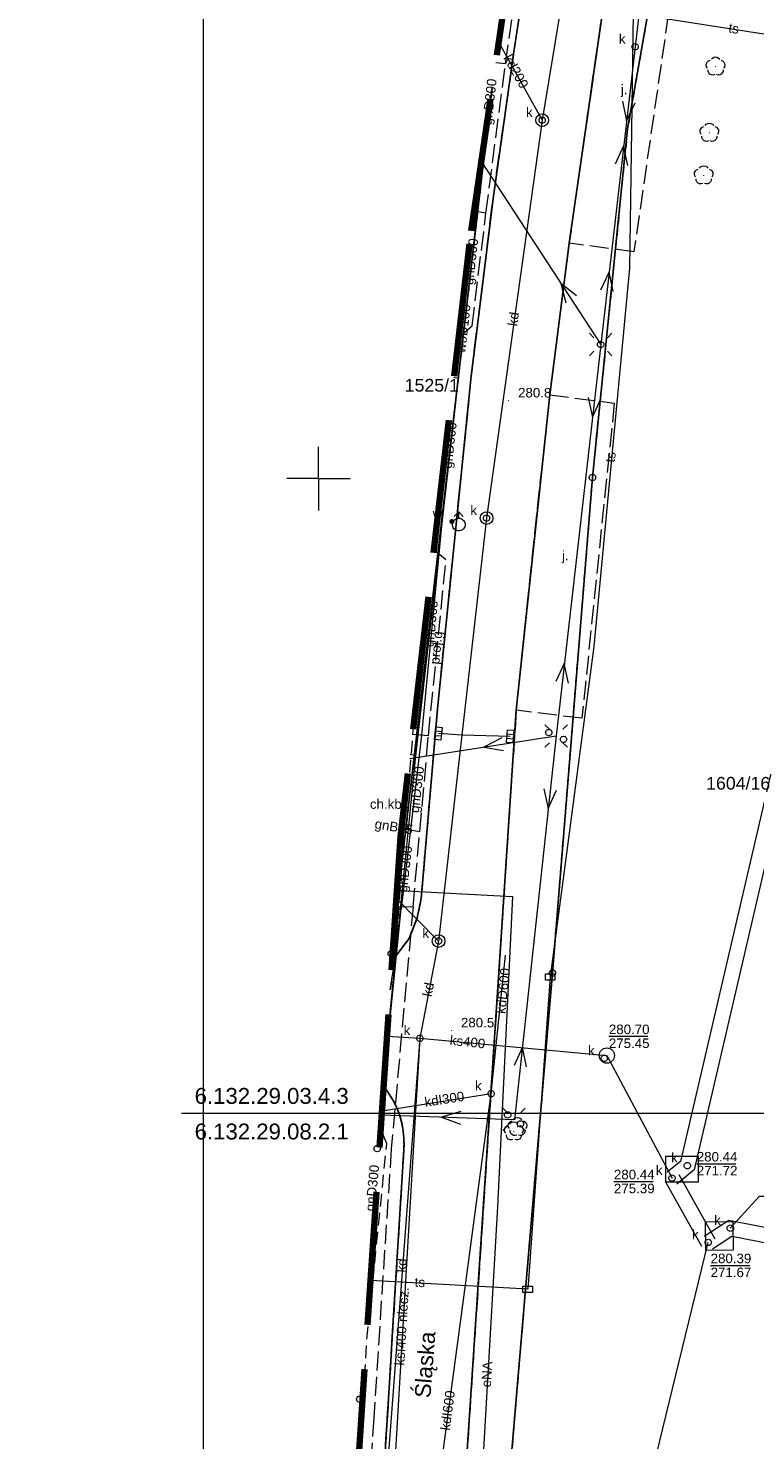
# Model space of a CAD drawing. Extents: x 0 to 6569664, y 0 to 5584502.
# Tile 6 of 64: x 6568227 to 6568284, y 5583974 to 5584085. Entities that reach past the tile are written whole.
import ezdxf
from ezdxf.enums import TextEntityAlignment as Align

# ---------------------------------------------------------------- set-up
doc = ezdxf.new("R2010")
doc.units = 0
doc.header["$PDSIZE"] = 0.75
for name, pattern in [('GAK', [3.5, 2, -0.7, 0.1, -0.7]), ('PRZER1-1', [1, 0.5, -0.5]), ('PRZER2-1', [1.5, 1, -0.5]), ('PRZER3-1', [2, 1.5, -0.5])]:
    doc.linetypes.add(name, pattern=pattern)
doc.layers.get('0').update_dxf_attribs({"linetype": 'CONTINUOUS'})
doc.layers.get('Defpoints').update_dxf_attribs({"linetype": 'CONTINUOUS'})
for name, color, linetype, lineweight in [('EGDE', 7, 'CONTINUOUS', 18), ('EGDE_O', 7, 'CONTINUOUS', 18), ('EGPG', 7, 'CONTINUOUS', 18), ('GELULI_O', 7, 'CONTINUOUS', 18), ('GUPPRZ_O', 7, 'CONTINUOUS', 18), ('OTKC', 7, 'CONTINUOUS', 18), ('OTKC_O', 7, 'CONTINUOUS', 18), ('OTKJ', 7, 'CONTINUOUS', 18), ('OTKJ_O', 7, 'CONTINUOUS', 18), ('OTKK', 7, 'CONTINUOUS', 25), ('OTRN', 7, 'CONTINUOUS', 13), ('OTRN_O', 7, 'CONTINUOUS', 13), ('ramka sekcji', 7, 'CONTINUOUS', 18), ('siec', 7, 'GAK', 70), ('SUEO', 7, 'CONTINUOUS', 18), ('SUPK', 7, 'CONTINUOUS', 18), ('SUPW', 7, 'CONTINUOUS', 18), ('SUPW_O', 7, 'CONTINUOUS', 18), ('zakres', 6, 'PRZER3-1', 106)]:
    doc.layers.add(name, color=color, linetype=linetype, lineweight=lineweight)
for name, color, linetype, lineweight, true_color in [('EGUG', 7, 'CONTINUOUS', 18, 0x008000), ('OTZL', 7, 'CONTINUOUS', 18, 0x008000), ('SUEP', 1, 'CONTINUOUS', 18, 0xff0000), ('SUEP_O', 1, 'CONTINUOUS', 18, 0xff0000), ('SUGP', 7, 'CONTINUOUS', 18, 0xbfbf00), ('SUGP_O', 7, 'CONTINUOUS', 18, 0xbfbf00), ('SUKK', 7, 'CONTINUOUS', 18, 0x803300), ('SUKP', 7, 'CONTINUOUS', 18, 0x803300), ('SUKP_O', 7, 'CONTINUOUS', 18, 0x803300), ('SUKS', 7, 'CONTINUOUS', 18, 0x803300), ('SUKS_O', 7, 'CONTINUOUS', 18, 0x803300), ('SUTP', 7, 'CONTINUOUS', 18, 0xff9100), ('SUTP_O', 7, 'CONTINUOUS', 18, 0xff9100), ('SUWH', 5, 'CONTINUOUS', 18, 0x0000ff), ('SUWP', 5, 'CONTINUOUS', 18, 0x0000ff), ('SUWP_O', 5, 'CONTINUOUS', 18, 0x0000ff), ('SUWW', 5, 'CONTINUOUS', 18, 0x0000ff), ('SUWW_O', 5, 'CONTINUOUS', 18, 0x0000ff)]:
    doc.layers.add(name, color=color, linetype=linetype, lineweight=lineweight, true_color=true_color)
doc.styles.add('Arial', font='arial.ttf')
doc.styles.add('GEO-INFO', font='arial.ttf')
doc.dimstyles.get("Standard").update_dxf_attribs({"dimtxt": 0.18, "dimasz": 0.18, "dimexe": 0.18, "dimexo": 0.0625, "dimgap": 0.09, "dimtad": 0, "dimtih": 1, "dimtoh": 1, "dimdec": 4, "dimzin": 0, "dimdsep": 46, "dimtxsty": 'Standard', "dimcen": 0.09, "dimadec": 0, "dimazin": 0, "dimtfac": 1, "dimtdec": 4, "dimtofl": 0, "dimtmove": 0, "dimatfit": 3, "dimfxl": 0, "dimtolj": 1, "dimtzin": 0, "dimarcsym": 0})

# ---------------------------------------------------------------- blocks, each defined once
blk = doc.blocks.new('D_GSPRDL1')
blk.add_hatch(color=0).paths.add_polyline_path([(0, -0.045), (0.013906, -0.042798), (0.02645, -0.036406), (0.036406, -0.02645), (0.042798, -0.013906), (0.045, 0), (0.042798, 0.013906), (0.036406, 0.02645), (0.02645, 0.036406), (0.013906, 0.042798), (0, 0.045), (-0.013906, 0.042798), (-0.02645, 0.036406), (-0.036406, 0.02645), (-0.042798, 0.013906), (-0.045, 0), (-0.042798, -0.013906), (-0.036406, -0.02645), (-0.02645, -0.036406), (-0.013906, -0.042798)])
at = {"color": 0}
for points in [[(-0.635969, -0.134326), (-0.70458, -0.024001), (-0.731429, 0.103115), (-0.713292, 0.231763), (-0.652348, 0.346501), (-0.55591, 0.433559), (-0.435555, 0.482485)], [(-0.324277, 0.563333), (-0.240553, 0.662679), (-0.127956, 0.727494), (0, 0.75), (0.127956, 0.727494), (0.240553, 0.662679), (0.324277, 0.563333)], [(0.435555, 0.482485), (0.55591, 0.433559), (0.652348, 0.346501), (0.713292, 0.231763), (0.731429, 0.103115), (0.70458, -0.024001), (0.635969, -0.134326)], [(-0.068773, -0.646351), (-0.194901, -0.677512), (-0.324092, -0.663766), (-0.440839, -0.606763), (-0.531129, -0.513345), (-0.584125, -0.394725), (-0.593465, -0.265141)], [(0.593465, -0.265141), (0.584125, -0.394725), (0.531129, -0.513345), (0.440839, -0.606763), (0.324092, -0.663766), (0.194901, -0.677512), (0.068773, -0.646351)]]:
    blk.add_lwpolyline(points, dxfattribs=at)
blk = doc.blocks.new('D_GSPWPN1')
blk.add_hatch(color=0).paths.add_polyline_path([(-0.045, 0), (-0.043467, -0.011647), (-0.038971, -0.0225), (-0.03182, -0.03182), (-0.0225, -0.038971), (-0.011647, -0.043467), (0, -0.045), (0.011647, -0.043467), (0.0225, -0.038971), (0.03182, -0.03182), (0.038971, -0.0225), (0.043467, -0.011647), (0.045, 0), (0.043467, 0.011647), (0.038971, 0.0225), (0.03182, 0.03182), (0.0225, 0.038971), (0.011647, 0.043467), (0, 0.045), (-0.011647, 0.043467), (-0.0225, 0.038971), (-0.03182, 0.03182), (-0.038971, 0.0225), (-0.043467, 0.011647)])
blk = doc.blocks.new('D_GUPIKP1_3')
at = {"color": 0}
blk.add_lwpolyline([(0.375, -0.25), (-0.375, -0.25), (-0.375, 0.25), (0.375, 0.25)], close=True, dxfattribs=at)
blk = doc.blocks.new('D_GUPWZA1')
blk.add_hatch(color=0).paths.add_polyline_path([(-0.2, 0), (-0.193185, -0.051764), (-0.173205, -0.1), (-0.141421, -0.141421), (-0.1, -0.173205), (-0.051764, -0.193185), (0, -0.2), (0.051764, -0.193185), (0.1, -0.173205), (0.141421, -0.141421), (0.173205, -0.1), (0.193185, -0.051764), (0.2, 0), (0.193185, 0.051764), (0.173205, 0.1), (0.141421, 0.141421), (0.1, 0.173205), (0.051764, 0.193185), (0, 0.2), (-0.051764, 0.193185), (-0.1, 0.173205), (-0.141421, 0.141421), (-0.173205, 0.1), (-0.193185, 0.051764)])
blk = doc.blocks.new('D_GUPIWZ1_1')
at = {"color": 0}
blk.add_lwpolyline([(0, 0.25), (0.064705, 0.241481), (0.125, 0.216506), (0.176777, 0.176777), (0.216506, 0.125), (0.241481, 0.064705), (0.25, 0), (0.241481, -0.064705), (0.216506, -0.125), (0.176777, -0.176777), (0.125, -0.216506), (0.064705, -0.241481), (0, -0.25), (-0.064705, -0.241481), (-0.125, -0.216506), (-0.176777, -0.176777), (-0.216506, -0.125), (-0.241481, -0.064705), (-0.25, 0), (-0.241481, 0.064705), (-0.216506, 0.125), (-0.176777, 0.176777), (-0.125, 0.216506), (-0.064705, 0.241481)], close=True, dxfattribs=at)
blk = doc.blocks.new('D_GUPKKS1')
at = {"color": 0}
blk.add_lwpolyline([(0.5, -0.25), (-0.5, -0.25), (-0.5, 0.25), (0.5, 0.25)], close=True, dxfattribs=at)
for points in [[(-0.175, -0.25), (-0.175, 0.25)], [(0.175, -0.25), (0.175, 0.25)]]:
    blk.add_lwpolyline(points, dxfattribs=at)
blk = doc.blocks.new('D_GUPKSD1_1')
at = {"color": 0}
blk.add_lwpolyline([(0, 0.25), (0.064705, 0.241481), (0.125, 0.216506), (0.176777, 0.176777), (0.216506, 0.125), (0.241481, 0.064705), (0.25, 0), (0.241481, -0.064705), (0.216506, -0.125), (0.176777, -0.176777), (0.125, -0.216506), (0.064705, -0.241481), (0, -0.25), (-0.064705, -0.241481), (-0.125, -0.216506), (-0.176777, -0.176777), (-0.216506, -0.125), (-0.241481, -0.064705), (-0.25, 0), (-0.241481, 0.064705), (-0.216506, 0.125), (-0.176777, 0.176777), (-0.125, 0.216506), (-0.064705, 0.241481)], close=True, dxfattribs=at)
blk = doc.blocks.new('D_GUPWDT1')
at = {"color": 0}
blk.add_lwpolyline([(0, 0.5), (0.086824, 0.492404), (0.17101, 0.469846), (0.25, 0.433013), (0.321394, 0.383022), (0.383022, 0.321394), (0.433013, 0.25), (0.469846, 0.17101), (0.492404, 0.086824), (0.5, 0), (0.492404, -0.086824), (0.469846, -0.17101), (0.433013, -0.25), (0.377875, -0.32743), (0.309079, -0.393027), (0.229113, -0.444418), (0.140866, -0.479746), (0.047528, -0.497736), (-0.047528, -0.497736), (-0.140866, -0.479746), (-0.229113, -0.444418), (-0.309079, -0.393027), (-0.377875, -0.32743), (-0.433013, -0.25), (-0.4725, -0.163534), (-0.494911, -0.071157), (-0.499434, 0.023791), (-0.485906, 0.117879), (-0.454816, 0.207708), (-0.407288, 0.290028), (-0.34504, 0.361867), (-0.27032, 0.420627), (-0.185831, 0.464184), (-0.094626, 0.490964)], close=True, dxfattribs=at)
for points in [[(-0.353553, 0.646447), (0, 1), (0.353553, 0.646447)], [(0, 0.5), (0, 1)]]:
    blk.add_lwpolyline(points, dxfattribs=at)
blk = doc.blocks.new('D_GEPPGD1_2')
blk.add_hatch(color=0).paths.add_polyline_path([(0, -0.045), (0.013906, -0.042798), (0.02645, -0.036406), (0.036406, -0.02645), (0.042798, -0.013906), (0.045, 0), (0.042798, 0.013906), (0.036406, 0.02645), (0.02645, 0.036406), (0.013906, 0.042798), (0, 0.045), (-0.013906, 0.042798), (-0.02645, 0.036406), (-0.036406, 0.02645), (-0.042798, 0.013906), (-0.045, 0), (-0.042798, -0.013906), (-0.036406, -0.02645), (-0.02645, -0.036406), (-0.013906, -0.042798)])
blk = doc.blocks.new('D_GEPPGD1_1')
at = {"color": 0}
blk.add_lwpolyline([(0, 0.25), (0.077254, 0.237764), (0.146946, 0.202254), (0.202254, 0.146946), (0.237764, 0.077254), (0.25, 0), (0.237764, -0.077254), (0.202254, -0.146946), (0.146946, -0.202254), (0.077254, -0.237764), (0, -0.25), (-0.077254, -0.237764), (-0.146946, -0.202254), (-0.202254, -0.146946), (-0.237764, -0.077254), (-0.25, 0), (-0.237764, 0.077254), (-0.202254, 0.146946), (-0.146946, 0.202254), (-0.077254, 0.237764)], close=True, dxfattribs=at)
blk = doc.blocks.new('D_GUPELA2')
blk.add_hatch(color=0).paths.add_polyline_path([(-0.001087, 0.044987), (0.011881, 0.043403), (0.021281, 0.03965), (0.030065, 0.033482), (0.038133, 0.023893), (0.043117, 0.012881), (0.044986, 0.001113), (0.044323, -0.007777), (0.040557, -0.019497), (0.033417, -0.030138), (0.024849, -0.037517), (0.013788, -0.042836), (0.002013, -0.044955), (-0.00982, -0.043916), (-0.020466, -0.040077), (-0.029541, -0.033946), (-0.036867, -0.025804), (-0.04187, -0.01649), (-0.04461, -0.005909), (-0.044532, 0.006476), (-0.041285, 0.017903), (-0.034764, 0.028574), (-0.024479, 0.03776), (-0.013449, 0.042943)])
at = {"color": 0}
for points in [[(-0.883883, 0.883883), (-0.53033, 0.53033)], [(0.883883, 0.883883), (0.53033, 0.53033)], [(-0.883883, -0.883883), (-0.53033, -0.53033)], [(0.883883, -0.883883), (0.53033, -0.53033)]]:
    blk.add_lwpolyline(points, dxfattribs=at)
blk = doc.blocks.new('D_GUPELA1')
at = {"color": 0}
blk.add_lwpolyline([(0, 0.25), (0.064705, 0.241481), (0.125, 0.216506), (0.176777, 0.176777), (0.216506, 0.125), (0.241481, 0.064705), (0.25, 0), (0.241481, -0.064705), (0.216506, -0.125), (0.176777, -0.176777), (0.125, -0.216506), (0.064705, -0.241481), (0, -0.25), (-0.064705, -0.241481), (-0.125, -0.216506), (-0.176777, -0.176777), (-0.216506, -0.125), (-0.241481, -0.064705), (-0.25, 0), (-0.241481, 0.064705), (-0.216506, 0.125), (-0.176777, 0.176777), (-0.125, 0.216506), (-0.064705, 0.241481)], close=True, dxfattribs=at)
blk = doc.blocks.new('D_SUEP1')
at = {"color": 0}
blk.add_lwpolyline([(-0.75, -0.5), (0.75, 0), (-0.75, 0.5)], dxfattribs=at)
blk = doc.blocks.new('*D45')
at = {"layer": 'Defpoints', "color": 0}
for p in [(6568647.5, 5584150), (6568650, 5584150), (0, 0)]:
    blk.add_point(p, dxfattribs=at)
at = {"layer": 'ramka sekcji', "color": 0, "lineweight": -2}
blk.add_line((6568649.94, 5584150), (6568647.5, 5584150), dxfattribs=at)
at = {"layer": 'ramka sekcji', "color": 0, "insert": (6568644.11, 5584150), "char_height": 0.75, "attachment_point": 5, "style": 'GEO-INFO'}
blk.add_mtext('\\A1;5584150.0000', dxfattribs=at)
blk = doc.blocks.new('*D46')
at = {"layer": 'Defpoints', "color": 0}
for p in [(6568650, 5584152.5), (6568650, 5584150), (0, 0)]:
    blk.add_point(p, dxfattribs=at)
at = {"layer": 'ramka sekcji', "color": 0, "lineweight": -2}
blk.add_line((6568650, 5584150.06), (6568650, 5584152.5), dxfattribs=at)
at = {"layer": 'ramka sekcji', "color": 0, "insert": (6568650, 5584155.9), "char_height": 0.75, "attachment_point": 5, "rotation": 90, "style": 'GEO-INFO'}
blk.add_mtext('\\A1;6568650.0000', dxfattribs=at)
blk = doc.blocks.new('*D47')
at = {"layer": 'Defpoints', "color": 0}
for p in [(6568250, 5584200), (6568252.5, 5584200), (0, 0)]:
    blk.add_point(p, dxfattribs=at)
at = {"layer": 'ramka sekcji', "color": 0, "lineweight": -2}
blk.add_line((6568250.06, 5584200), (6568252.5, 5584200), dxfattribs=at)
at = {"layer": 'ramka sekcji', "color": 0, "insert": (6568255.89, 5584200), "char_height": 0.75, "attachment_point": 5, "style": 'GEO-INFO'}
blk.add_mtext('\\A1;5584200.0000', dxfattribs=at)
blk = doc.blocks.new('*D48')
at = {"layer": 'Defpoints', "color": 0}
for p in [(6568250, 5584202.5), (6568250, 5584200), (0, 0)]:
    blk.add_point(p, dxfattribs=at)
at = {"layer": 'ramka sekcji', "color": 0, "lineweight": -2}
blk.add_line((6568250, 5584200.06), (6568250, 5584202.5), dxfattribs=at)
at = {"layer": 'ramka sekcji', "color": 0, "insert": (6568250, 5584205.9), "char_height": 0.75, "attachment_point": 5, "rotation": 90, "style": 'GEO-INFO'}
blk.add_mtext('\\A1;6568250.0000', dxfattribs=at)

msp = doc.modelspace()

# ---------------------------------------------------------------- linework, layer by layer
at = {"layer": 'EGDE', "linetype": 'Continuous', "elevation": 10.22}
for points in [[(6568313.01263, 5584273.831), (6568310.11, 5584225.76), (6568304.98, 5584210.19), (6568294.18308, 5584175.87843), (6568288.97096, 5584157.39984), (6568285.97392, 5584140.08989), (6568280.79901, 5584114.07121), (6568278.61678, 5584101.82214), (6568277.46122, 5584095.26675), (6568274.3496, 5584077.53529), (6568271.58328, 5584050.08752), (6568268.42617, 5584011.06381), (6568263.9809, 5583958.70246)], [(6568263.68464, 5584080.82187), (6568255.99101, 5584014.77215)], [(6568255.99101, 5584014.77215), (6568263.68464, 5584080.82187)]]:
    msp.add_lwpolyline(points, dxfattribs=at)
msp.add_lwpolyline([(6568295.92847, 5583986.21622), (6568294.32233, 5583957.98331), (6568294.26523, 5583956.9825), (6568277.26098, 5583957.9935), (6568263.9809, 5583958.70246), (6568268.42617, 5584011.06381), (6568271.58328, 5584050.08752), (6568274.3496, 5584077.53529), (6568277.46122, 5584095.26675), (6568302.13672, 5584090.3243), (6568300.13923, 5584056.76596)], close=True, dxfattribs=at)
at = {"layer": 'EGUG', "linetype": 'PRZER1-1', "lineweight": 18, "elevation": 10.08}
for points in [[(6568482.90911, 5583944.55214), (6568370.44353, 5583952.88368), (6568294.32233, 5583957.98331), (6568294.26523, 5583956.9825), (6568277.26098, 5583957.9935), (6568263.9809, 5583958.70246), (6568268.42617, 5584011.06381), (6568271.58328, 5584050.08752), (6568274.3496, 5584077.53529), (6568277.46122, 5584095.26675), (6568302.13672, 5584090.3243), (6568320.72616, 5584086.59352), (6568329.45932, 5584084.84591), (6568374.48985, 5584081.95589), (6568374.92948, 5584088.19204), (6568375.19, 5584092.43), (6568377.65, 5584132.3), (6568371.2, 5584132.71), (6568369.87809, 5584134.81056), (6568369.45834, 5584137.11533), (6568375.25714, 5584238.8479), (6568377.54509, 5584242.89769)], [(6568277.46122, 5584095.26675), (6568274.3496, 5584077.53529), (6568271.58328, 5584050.08752), (6568268.42617, 5584011.06381), (6568263.9809, 5583958.70246), (6568277.26098, 5583957.9935), (6568294.26523, 5583956.9825), (6568294.32233, 5583957.98331), (6568370.44353, 5583952.88368), (6568482.90911, 5583944.55214)], [(6568263.68464, 5584080.82187), (6568255.99101, 5584014.77215)], [(6568255.99101, 5584014.77215), (6568263.68464, 5584080.82187)]]:
    msp.add_lwpolyline(points, dxfattribs=at)
at = {"layer": 'GUPPRZ_O', "linetype": 'Continuous', "lineweight": 13, "elevation": 10.8, "flags": 128}
for points in [[(6568272.87389, 5584006.07771), (6568275.95389, 5584006.07771)], [(6568279.8, 5583996.04554), (6568282.88, 5583996.04554)], [(6568273.27171, 5583994.64257), (6568276.35171, 5583994.64257)], [(6568282.4371, 5583990.96665), (6568284.73349, 5583993.48719), (6568287.05349, 5583993.48719)], [(6568280.88964, 5583988.0343), (6568283.96964, 5583988.0343)]]:
    msp.add_lwpolyline(points, dxfattribs=at)
at = {"layer": 'OTKC', "linetype": 'PRZER2-1', "lineweight": 18, "elevation": 10.18}
for points in [[(6568266.05365, 5584097.07086), (6568267.42, 5584096.86), (6568265.39, 5584083.6), (6568263.75, 5584072.07), (6568263.02, 5584066.09), (6568262.03, 5584058.06), (6568259.37, 5584031.88), (6568258.09, 5584016.93)], [(6568264.21967, 5584084.49158), (6568264.57, 5584086.48), (6568264.80244, 5584088.48878)], [(6568261.09335, 5584061.65353), (6568261.12, 5584061.65), (6568261.23275, 5584062.85422)], [(6568256.71328, 5584023.92552), (6568256.94, 5584023.86), (6568257.52, 5584030.79), (6568257.51044, 5584030.79191)], [(6568258.09, 5584016.93), (6568257.78, 5584015.4), (6568257.13, 5584013.77), (6568256.04, 5584012.34), (6568256.75, 5584021.78), (6568256.47257, 5584021.85215)]]:
    msp.add_lwpolyline(points, dxfattribs=at)
msp.add_lwpolyline([(6568255.13861, 5584002.14116, -0.01334206), (6568255.42, 5584001.76, -0.05908629), (6568256.18, 5584000.44, -0.11400646), (6568256.72, 5583997.13), (6568255.79, 5583982), (6568254.8, 5583966.02), (6568254.71, 5583964.55), (6568252.68, 5583964.26), (6568253.82, 5583982.23), (6568255.38, 5583997.6), (6568254.91454, 5583998.82088)], format="xyb", dxfattribs=at)
at = {"layer": 'OTKJ', "linetype": 'PRZER3-1', "lineweight": 18, "elevation": 10.18}
for points in [[(6568255.65102, 5584009.73409), (6568256.04, 5584012.34), (6568257.13, 5584013.77), (6568257.78, 5584015.4), (6568258.09, 5584016.93), (6568259.37, 5584031.88), (6568262.03, 5584058.06), (6568263.02, 5584066.09), (6568263.75, 5584072.07), (6568265.39, 5584083.6), (6568267.42, 5584096.86)], [(6568255.81728, 5584012.1978), (6568256.04, 5584012.34), (6568255.65102, 5584009.73409)]]:
    msp.add_lwpolyline(points, dxfattribs=at)
msp.add_lwpolyline([(6568273.31, 5584093.29), (6568269.75, 5584068.54), (6568268.21, 5584056.6), (6568265.58, 5584031.75), (6568261.14, 5583964.74), (6568254.71, 5583964.55), (6568254.8, 5583966.02), (6568255.79, 5583982), (6568256.72, 5583997.13, 0.062433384), (6568256.61, 5583998.98, 0.059041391), (6568256.18, 5584000.44, 0.056349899), (6568255.13864, 5584002.14169)], format="xyb", dxfattribs=at)
for points in [[(6568273.31, 5584093.29), (6568278.42, 5584092.5), (6568274.84, 5584067.87), (6568269.75, 5584068.54)], [(6568268.21, 5584056.6), (6568273.3, 5584055.95), (6568270.75, 5584031.12), (6568265.58, 5584031.75)]]:
    msp.add_lwpolyline(points, close=True, dxfattribs=at)
at = {"layer": 'OTKK', "linetype": 'Continuous', "lineweight": 25, "elevation": 10.18}
msp.add_lwpolyline([(6568255.81728, 5584012.1978), (6568256.04, 5584012.34), (6568257.13, 5584013.77), (6568257.78, 5584015.4), (6568258.09, 5584016.93), (6568259.37, 5584031.88), (6568262.03, 5584058.06), (6568263.02, 5584066.09), (6568263.75, 5584072.07), (6568265.39, 5584083.6), (6568267.42, 5584096.86)], dxfattribs=at)
for points in [[(6568366.17994, 5583966.25595), (6568362.14, 5583966.51), (6568313.68, 5583969.67), (6568310.89, 5583969.83), (6568296.58, 5583970.72), (6568295.74, 5583961.67, -0.292177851), (6568289.71, 5583954.65), (6568268.81, 5583956.34, -0.116000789), (6568265.57, 5583957.41, -0.074239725), (6568263.46, 5583959.35, -0.12887514), (6568261.14, 5583964.74), (6568265.58, 5584031.75), (6568268.21, 5584056.6), (6568269.75, 5584068.54), (6568273.31, 5584093.29, -0.473908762), (6568276.89, 5584095.36), (6568330.51, 5584084.83)], [(6568249.67183, 5583957.93857, 0.016246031), (6568250.14, 5583958.17, 0.098678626), (6568252.67, 5583960.1, 0.10046338), (6568254.32, 5583962.62, 0.04092811), (6568254.71, 5583964.55, -0.0003626), (6568255.79, 5583982), (6568256.72, 5583997.13, 0.11400646), (6568256.18, 5584000.44, 0.056349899), (6568255.13864, 5584002.14169)]]:
    msp.add_lwpolyline(points, format="xyb", dxfattribs=at)
at = {"layer": 'ramka sekcji'}
for p, q in [((6568250, 5584050), (6568250, 5584052.5)), ((6568250, 5584050), (6568247.5, 5584050)), ((6568250, 5584050), (6568250, 5584047.5)), ((6568250, 5584050), (6568252.5, 5584050)), ((6568400, 5584000), (6568239.20424, 5584000))]:
    msp.add_line(p, q, dxfattribs=at)
at = {"layer": 'siec', "linetype": 'ByBlock', "lineweight": 20}
msp.add_lwpolyline([(6568734.39713, 5584289.91756), (6568240.9245, 5584289.91756), (6568240.9245, 5583920.87902), (6568734.39713, 5583920.87902)], close=True, dxfattribs=at)
at = {"layer": 'SUEP', "linetype": 'Continuous', "lineweight": 18, "elevation": 10.14}
for points in [[(6568276.06979, 5584093.81871), (6568272.23, 5584060.56), (6568268.71018, 5584029.73457), (6568265.44424, 5583999.50741), (6568254.98592, 5583999.87866)], [(6568262.8295, 5584074.95644), (6568272.23, 5584060.56)], [(6568257.182, 5584027.96288), (6568268.71018, 5584029.73457)], [(6568256.17146, 5584017.44607), (6568256.4417, 5584017.54991), (6568265.27821, 5584017.09372), (6568264.0933, 5583992.64655), (6568262.58344, 5583966.25504), (6568268.82381, 5583960.05496), (6568267.64219, 5583948.53883)]]:
    msp.add_lwpolyline(points, dxfattribs=at)
at = {"layer": 'SUGP', "linetype": 'PRZER3-1', "lineweight": 18, "elevation": 10.14}
for points in [[(6568261.03162, 5584061.12178), (6568262.10392, 5584062.02195), (6568263.18892, 5584070.89595), (6568264.73194, 5584082.67695), (6568265.95805, 5584091.06252)], [(6568264.73194, 5584082.67695), (6568263.96562, 5584082.74908)], [(6568263.18892, 5584070.89595), (6568262.26081, 5584071.0558)], [(6568257.44636, 5584016.26156), (6568257.97914, 5584022.17384), (6568258.65992, 5584029.73295), (6568260.04249, 5584043.60494), (6568259.08906, 5584044.38944)], [(6568258.65992, 5584029.73295), (6568257.39932, 5584029.83483)], [(6568257.97914, 5584022.17384), (6568256.53873, 5584022.42209)], [(6568257.44636, 5584016.26156), (6568255.7306, 5583997.21539), (6568254.34893, 5583976.05089), (6568252.59814, 5583949.2539)], [(6568256.09471, 5584016.30874), (6568257.44636, 5584016.26156)]]:
    msp.add_lwpolyline(points, dxfattribs=at)
at = {"layer": 'SUGP', "linetype": 'Continuous', "lineweight": 18, "elevation": 10.14}
for points in [[(6568263.4199, 5584079.00603), (6568262.51372, 5584071.10049), (6568260.999, 5584057.88101), (6568259.7926, 5584047.35469), (6568258.10291, 5584029.78664), (6568257.24449, 5584022.36704), (6568256.5219, 5584016.12427)], [(6568262.51372, 5584071.10049), (6568262.27295, 5584071.13912)], [(6568260.999, 5584057.88101), (6568260.66386, 5584057.95409)], [(6568259.7926, 5584047.35469), (6568259.43995, 5584047.41186)], [(6568258.10291, 5584029.78664), (6568257.40025, 5584029.84283)], [(6568257.24449, 5584022.36704), (6568256.54581, 5584022.48307)], [(6568255.18225, 5584002.78783), (6568256.5219, 5584016.12427)], [(6568256.5219, 5584016.12427), (6568256.06894, 5584015.92697)]]:
    msp.add_lwpolyline(points, dxfattribs=at)
at = {"layer": 'SUKP', "linetype": 'Continuous', "lineweight": 18, "elevation": 10.14}
for points in [[(6568329.71967, 5584200.00489), (6568322.68649, 5584159.52609), (6568312.37167, 5584122.28348), (6568312.05886, 5584121.21045), (6568295.69462, 5584069.91304), (6568288.61341, 5584039.63522), (6568278.51199, 5583996.22529), (6568277.47048, 5583995.37472)], [(6568330.90196, 5584199.79947), (6568323.85869, 5584159.26259), (6568313.52598, 5584121.95539), (6568313.20669, 5584120.86012), (6568296.85228, 5584069.59355), (6568289.78203, 5584039.36259), (6568279.58801, 5583995.55471), (6568278.22952, 5583994.44528)], [(6568279.56, 5584153.3), (6568276.68, 5584130.8), (6568271.9, 5584104.24), (6568269.16154, 5584087.59811), (6568267.62, 5584078.23), (6568263.24, 5584046.89), (6568261.30141, 5584029.80677), (6568259.46, 5584013.58)], [(6568264.19918, 5584084.35107), (6568267.62, 5584078.23)], [(6568261.30141, 5584029.80677), (6568259.44, 5584029.93)], [(6568265.1, 5584029.7), (6568261.30141, 5584029.80677)], [(6568256.1366, 5584016.92944), (6568259.46, 5584013.58)], [(6568259.46, 5584013.58), (6568257.98176, 5584005.91885)], [(6568263.59834, 5584001.56087), (6568264.7331, 5584012.47472)], [(6568257.98176, 5584005.91885), (6568255.28, 5583970.14), (6568255.31, 5583960.55)], [(6568257.98176, 5584005.91885), (6568255.31, 5583960.55)], [(6568255.40523, 5584006.09193), (6568257.98176, 5584005.91885)], [(6568257.98176, 5584005.91885), (6568272.71451, 5584004.55949), (6568277.85, 5583994.91)], [(6568255.00812, 5584000.20765), (6568263.59834, 5584001.56087)], [(6568256.90154, 5583951.64498), (6568263.59834, 5584001.56087)], [(6568277.32697, 5583994.61599), (6568280.17697, 5583989.54599)], [(6568278.37303, 5583995.20401), (6568281.22303, 5583990.13401)], [(6568280.37351, 5583990.34339), (6568282.31396, 5583991.60192), (6568318.90738, 5583984.47181), (6568350.87811, 5583977.50525), (6568403.55573, 5583968.40813), (6568403.16129, 5583965.85161)], [(6568270.51129, 5583948.04396), (6568280.7, 5583989.84)], [(6568281.02649, 5583989.33661), (6568282.56025, 5583990.33137), (6568318.66486, 5583983.2965), (6568350.64815, 5583976.3272), (6568402.19003, 5583967.42621), (6568401.97532, 5583966.03459)]]:
    msp.add_lwpolyline(points, dxfattribs=at)
at = {"layer": 'SUPK', "linetype": 'Continuous', "lineweight": 18, "elevation": 10.14}
for points in [[(6568267.62, 5584077.73, -1), (6568267.62, 5584078.73, -1)], [(6568263.24, 5584046.39, -1), (6568263.24, 5584047.39, -1)], [(6568259.46, 5584013.08, -1), (6568259.46, 5584014.08, -1)], [(6568272.71451, 5584003.95949, -0.999999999), (6568272.71451, 5584005.15949, -0.999999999)]]:
    msp.add_lwpolyline(points, format="xyb", close=True, dxfattribs=at)
for points in [[(6568277.32697, 5583994.61599), (6568279.93416, 5583994.61599), (6568279.93416, 5583996.61235), (6568277.33875, 5583996.61235)], [(6568280.48791, 5583989.24035), (6568282.68803, 5583989.26859), (6568282.65983, 5583991.46608), (6568280.45971, 5583991.43784)]]:
    msp.add_lwpolyline(points, close=True, dxfattribs=at)
at = {"layer": 'SUTP', "linetype": 'Continuous', "lineweight": 18, "elevation": 10.14}
for points in [[(6568274.77469, 5584086.60546), (6568274.49078, 5584066.58626), (6568271.68489, 5584036.7778), (6568268.25018, 5584010.75152), (6568266.47714, 5583986.15676), (6568254.10617, 5583986.84239)], [(6568290.63555, 5584084.14563), (6568274.77469, 5584086.60546)]]:
    msp.add_lwpolyline(points, dxfattribs=at)
at = {"layer": 'SUWP', "linetype": 'Continuous', "lineweight": 18, "elevation": 10.14}
for points in [[(6568255.30039, 5584004.53848), (6568257.67762, 5584028.179), (6568263.44795, 5584079.19839)], [(6568257.67762, 5584028.179), (6568257.21892, 5584028.28088)]]:
    msp.add_lwpolyline(points, dxfattribs=at)
at = {"layer": 'zakres', "ltscale": 7}
msp.add_lwpolyline([(6568306.59555, 5584258.01123), (6568299.2612, 5584234.56823), (6568280.6299, 5584172.98146), (6568276.44824, 5584154.31965), (6568267.58948, 5584107.60505), (6568261.88828, 5584068.50066), (6568256.46359, 5584021.7748), (6568252.69909, 5583965.99225), (6568250.34937, 5583966.23815), (6568248.9828, 5583949.49809), (6568593.23088, 5583926.24598), (6568594.73885, 5583944.72564), (6568600.03506, 5583944.48551), (6568601.93947, 5583972.41355), (6568624.21788, 5583971.15638)], dxfattribs=at)

# ---------------------------------------------------------------- block references
at = {"layer": 'EGPG', "linetype": 'Continuous', "lineweight": 18}
for name, p in [('D_GEPPGD1_2', (6568274.3496, 5584077.53529, 10.24)), ('D_GEPPGD1_1', (6568271.58328, 5584050.08752, 10.24)), ('D_GEPPGD1_1', (6568255.73571, 5584012.58043, 10.24)), ('D_GEPPGD1_1', (6568268.42617, 5584011.06381, 10.24)), ('D_GEPPGD1_1', (6568254.62348, 5583997.2349, 10.24)), ('D_GEPPGD1_1', (6568253.24786, 5583977.49564, 10.24))]:
    msp.add_blockref(name, p, dxfattribs=at)
at = {"layer": 'OTRN', "linetype": 'Continuous', "lineweight": 13}
for p in [(6568264.97, 5584056.14, 10.08), (6568260.47, 5584006.53, 10.08)]:
    msp.add_blockref('D_GSPWPN1', p, dxfattribs=at)
at = {"layer": 'OTZL', "linetype": 'Continuous', "lineweight": 18}
for p in [(6568281.28, 5584082.46, 10.12), (6568280.79, 5584077.24, 10.12), (6568280.34, 5584073.88, 10.12), (6568265.39, 5583998.59, 10.12), (6568265.68, 5583998.94, 10.12)]:
    msp.add_blockref('D_GSPRDL1', p, dxfattribs=at)
at = {"layer": 'SUEO', "linetype": 'Continuous', "lineweight": 18}
for name, p in [('D_GUPELA2', (6568272.23, 5584060.56, 10.15)), ('D_GUPELA1', (6568272.23, 5584060.56, 10.16)), ('D_GUPELA2', (6568268.72, 5584029.73, 10.15)), ('D_GUPELA1', (6568268.14, 5584030, 10.16)), ('D_GUPELA1', (6568269.3, 5584029.46, 10.16)), ('D_GUPELA2', (6568265.405, 5583999.535, 10.15)), ('D_GUPELA1', (6568264.9, 5583999.89, 10.16)), ('D_GUPELA1', (6568265.91, 5583999.18, 10.16))]:
    msp.add_blockref(name, p, dxfattribs=at)
at = {"layer": 'SUEP', "linetype": 'Continuous', "lineweight": 18}
for p, rotation in [((6568274.34943, 5584078.91769, 10.14), 263.4142392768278), ((6568273.95035, 5584075.46102, 10.14), 83.41423927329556), ((6568269.49631, 5584064.74652, 10.14), 123.1434984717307), ((6568272.80345, 5584065.52701, 10.14), 83.41423927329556), ((6568271.66276, 5584055.59228, 10.14), 263.485861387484), ((6568269.27742, 5584034.70229, 10.14), 83.48586139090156), ((6568263.7682, 5584028.97507, 10.14), 188.7370698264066), ((6568268.17307, 5584024.7635, 10.14), 263.8333146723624), ((6568265.98135, 5584004.47848, 10.14), 83.83331466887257), ((6568260.44739, 5583999.68479, 10.14), 177.9669884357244)]:
    msp.add_blockref('D_SUEP1', p, dxfattribs=dict(at, rotation=rotation))
at = {"layer": 'SUKK', "linetype": 'Continuous', "lineweight": 18, "rotation": 265.0561972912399}
for p in [(6568259.44, 5584029.93, 10.16), (6568265.1, 5584029.7, 10.16)]:
    msp.add_blockref('D_GUPKKS1', p, dxfattribs=at)
at = {"layer": 'SUKS', "linetype": 'Continuous', "lineweight": 18}
for p in [(6568274.94, 5584084.01, 10.16), (6568257.98176, 5584005.91885, 10.16), (6568263.59834, 5584001.56087, 10.16), (6568282.4371, 5583990.96665, 10.16)]:
    msp.add_blockref('D_GUPKSD1_1', p, dxfattribs=at)
at = {"layer": 'SUPK', "linetype": 'Continuous', "lineweight": 18}
for p in [(6568268.25018, 5584010.75152, 10.16), (6568266.47714, 5583986.15676, 10.16)]:
    msp.add_blockref('D_GUPIKP1_3', p, dxfattribs=at)
at = {"layer": 'SUPW', "linetype": 'Continuous', "lineweight": 18}
for p in [(6568267.62, 5584078.23, 10.18), (6568263.24, 5584046.89, 10.18), (6568259.46, 5584013.58, 10.18), (6568272.51, 5584004.34, 10.18), (6568279.05, 5583995.89, 10.18), (6568277.85, 5583994.91, 10.18), (6568280.7, 5583989.84, 10.18)]:
    msp.add_blockref('D_GUPIWZ1_1', p, dxfattribs=at)
at = {"layer": 'SUWH', "linetype": 'Continuous', "lineweight": 18}
msp.add_blockref('D_GUPWDT1', (6568261.05, 5584046.38, 10.16), dxfattribs=at)
at = {"layer": 'SUWW', "linetype": 'Continuous', "lineweight": 18}
msp.add_blockref('D_GUPWZA1', (6568260.51, 5584046.62, 10.16), dxfattribs=at)

# ---------------------------------------------------------------- texts
at = {"layer": 'EGDE_O', "linetype": 'Continuous', "style": 'Arial'}
for s, p in [('1525/1', (6568258.92677, 5584056.85182, 10.8)), ('1604/16', (6568283.05881, 5584025.50373, 10.8))]:
    msp.add_text(s, height=1, dxfattribs=at).set_placement(p, align=Align.CENTER)
at = {"layer": 'GELULI_O', "linetype": 'Continuous', "lineweight": 0, "style": 'Arial'}
msp.add_text('Śląska', height=1.25, rotation=85.560431, dxfattribs=at).set_placement((6568259.01384, 5583980.16452, 10.8), align=Align.CENTER)
at = {"layer": 'GUPPRZ_O', "linetype": 'Continuous', "lineweight": 0, "style": 'Arial'}
for s, p in [('280.70', (6568272.87389, 5584006.25021, 10.8)), ('275.45', (6568272.87389, 5584005.15521, 10.8)), ('280.44', (6568279.8, 5583996.21804, 10.8)), ('280.44', (6568273.27171, 5583994.81507, 10.8)), ('271.72', (6568279.8, 5583995.12304, 10.8)), ('275.39', (6568273.27171, 5583993.72007, 10.8)), ('280.39', (6568280.88964, 5583988.2068, 10.8)), ('271.67', (6568280.88964, 5583987.1118, 10.8))]:
    msp.add_text(s, height=0.75, dxfattribs=at).set_placement(p)
at = {"layer": 'OTKC_O', "linetype": 'Continuous', "lineweight": 0, "style": 'Arial'}
msp.add_text('ch.kb.', height=0.75, dxfattribs=at).set_placement((6568255.44757, 5584023.99414, 10.8), align=Align.CENTER)
at = {"layer": 'OTKJ_O', "linetype": 'Continuous', "lineweight": 0, "style": 'Arial'}
for p in [(6568274.085, 5584080.27631, 10.8), (6568269.44, 5584043.5678, 10.8)]:
    msp.add_text('j.', height=0.75, dxfattribs=at).set_placement(p, align=Align.CENTER)
at = {"layer": 'OTRN_O', "linetype": 'Continuous', "lineweight": 0, "style": 'Arial'}
for s, p in [('280.8', (6568265.72, 5584056.39, 10.8)), ('280.5', (6568261.22, 5584006.78, 10.8))]:
    msp.add_text(s, height=0.75, dxfattribs=at).set_placement(p)
at = {"layer": 'ramka sekcji', "style": 'Arial'}
for s, p in [('6.132.29.03.4.3', (6568246.31256, 5584001.3834)), ('6.132.29.08.2.1', (6568246.31103, 5583998.57893))]:
    msp.add_text(s, height=1.25, rotation=360, dxfattribs=at).set_placement(p, align=Align.MIDDLE_CENTER)
at = {"layer": 'SUEP_O', "linetype": 'Continuous', "lineweight": 0, "style": 'Arial'}
msp.add_text('eNA', height=0.75, rotation=86.7256613, dxfattribs=at).set_placement((6568263.63137, 5583979.43404, 10.8), align=Align.CENTER)
at = {"layer": 'SUGP_O', "linetype": 'Continuous', "lineweight": 0, "style": 'Arial'}
for s, rotation, p in [('gnD300', 83.4609401, (6568263.8306, 5584079.62861, 10.8)), ('gnD300', 83.4634263, (6568262.3792, 5584067.05015, 10.8)), ('gnD300', 83.4619237, (6568260.68737, 5584052.58443, 10.8)), ('gnD300', 84.5062323, (6568259.23988, 5584038.54257, 10.8)), ('proj.g', 84.3083207, (6568259.64323, 5584036.63984, 10.8)), ('gnD300', 83.40037, (6568258.11376, 5584025.47108, 10.8)), ('gnB65', 350.5701999, (6568255.87863, 5584022.21798, 10.8)), ('gnD300', 83.3975013, (6568257.17472, 5584019.21191, 10.8)), ('gnD300', 84.2638698, (6568254.60375, 5583994.09245, 10.8))]:
    msp.add_text(s, height=0.75, rotation=rotation, dxfattribs=at).set_placement(p, align=Align.CENTER)
at = {"layer": 'SUKP_O', "linetype": 'Continuous', "lineweight": 0, "style": 'Arial'}
for s, rotation, p in [('kd200', 299.1990425, (6568265.2352, 5584081.89568, 10.8)), ('kd', 82.0440037, (6568265.72065, 5584062.51938, 10.8)), ('kdD600', 84.0640458, (6568264.90104, 5584009.61906, 10.8)), ('kd', 79.0788, (6568259.00904, 5584009.69382, 10.8)), ('ks400', 353.7977622, (6568261.70097, 5584005.26579, 10.8)), ('kdI300', 8.9522916, (6568259.97437, 5584000.76164, 10.8)), ('kd', 85.6816259, (6568256.92352, 5583988.00732, 10.8)), ('ksI400-niecz.', 86.6297654, (6568256.93885, 5583983.21717, 10.8)), ('kdI600', 82.3587115, (6568260.54081, 5583976.5639, 10.8))]:
    msp.add_text(s, height=0.75, rotation=rotation, dxfattribs=at).set_placement(p, align=Align.CENTER)
at = {"layer": 'SUKS_O', "linetype": 'Continuous', "lineweight": 0, "style": 'Arial'}
for p in [(6568274.19, 5584084.26, 10.8), (6568257.23176, 5584006.16885, 10.8), (6568262.84834, 5584001.81087, 10.8), (6568281.6871, 5583991.21665, 10.8)]:
    msp.add_text('k', height=0.75, dxfattribs=at).set_placement(p, align=Align.RIGHT)
at = {"layer": 'SUPW_O', "linetype": 'Continuous', "lineweight": 0, "style": 'Arial'}
for p in [(6568266.87, 5584078.48, 10.8), (6568262.49, 5584047.14, 10.8), (6568258.71, 5584013.83, 10.8), (6568271.76, 5584004.59, 10.8), (6568278.3, 5583996.14, 10.8), (6568277.1, 5583995.16, 10.8), (6568279.95, 5583990.09, 10.8)]:
    msp.add_text('k', height=0.75, dxfattribs=at).set_placement(p, align=Align.RIGHT)
at = {"layer": 'SUTP_O', "linetype": 'Continuous', "lineweight": 0, "style": 'Arial'}
for rotation, p in [(351.1843295, (6568282.66014, 5584085.08554, 10.8)), (84.6225641, (6568273.38002, 5584051.65452, 10.8)), (356.8277571, (6568257.96923, 5583986.33436, 10.8))]:
    msp.add_text('ts', height=0.75, rotation=rotation, dxfattribs=at).set_placement(p, align=Align.CENTER)
at = {"layer": 'SUWP_O', "linetype": 'Continuous', "lineweight": 0, "style": 'Arial'}
msp.add_text('woD100', height=0.75, rotation=83.5472191, dxfattribs=at).set_placement((6568261.77349, 5584061.78195, 10.8), align=Align.CENTER)
at = {"layer": 'SUWW_O', "linetype": 'Continuous', "lineweight": 0, "style": 'Arial'}
msp.add_text('w', height=0.75, dxfattribs=at).set_placement((6568259.76, 5584046.87, 10.8), align=Align.RIGHT)

# ---------------------------------------------------------------- dimensions: what is measured, and where the dimension line sits
at = {"layer": 'ramka sekcji'}
for feature_location, offset, dtype, picture, middle in [((6568250, 5584200), (0, 2.5), 1, '*D48', (6568250, 5584205.8956787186)), ((6568250, 5584200), (2.5, 0), 0, '*D47', (6568255.8936323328, 5584200)), ((6568650, 5584150), (0, 2.5), 1, '*D46', (6568650, 5584155.8956787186)), ((6568650, 5584150), (-2.5, 0), 0, '*D45', (6568644.1063676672, 5584150))]:
    dim = msp.add_ordinate_dim(feature_location=feature_location, offset=offset, dtype=dtype, origin=(0, 0), dimstyle='Standard', override={"dimtxt": 0.75, "dimtxsty": 'GEO-INFO'}, dxfattribs=at)
    dim.commit()
    dim.dimension.update_dxf_attribs({"geometry": picture, "text_midpoint": middle})

doc.saveas('drawing.dxf')
